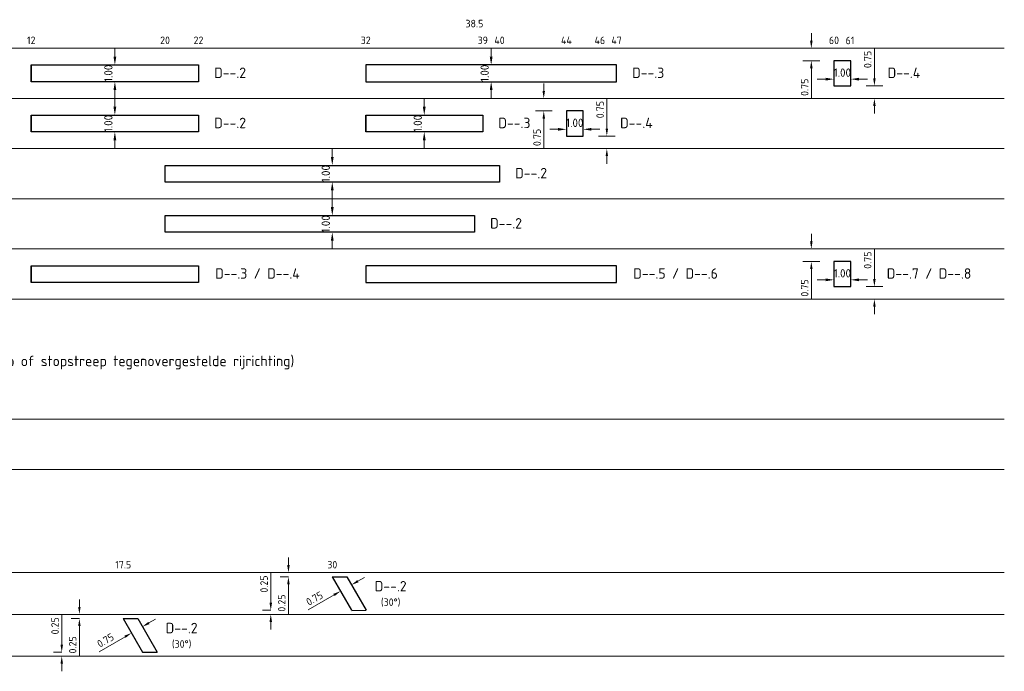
# Model space of a CAD drawing. Header units: metres. Extents: x 196669 to 197684, y 355211 to 356669.
# Tile 17 of 18: x 197625 to 197684, y 355721 to 355760. Entities that reach past the tile are written whole.
import ezdxf

# ---------------------------------------------------------------- set-up
doc = ezdxf.new("R2010")
doc.units = ezdxf.units.M
doc.layers.get('Defpoints').update_dxf_attribs({"color": 151})
for name, color, linetype, lineweight in [('N-WE-VW-M', 7, 'Continuous', 18), ('N-WE-VW-VRI-DETECTIETABEL-G', 7, 'Continuous', 18), ('N-WE-VW-VRI_DETECTIELUS-G', 3, 'Continuous', 30), ('X-XX-AL-AANPIJLING-T25', 7, 'Continuous', 25), ('X-XX-AL-T18', 7, 'Continuous', 13)]:
    doc.layers.add(name, color=color, linetype=linetype, lineweight=lineweight)
doc.styles.add('NLCS-ISO-M200-T25', font='NLCS-ISO.ttf', dxfattribs={"height": 0.5})
doc.styles.add('NLCS-ISO-M250-T18', font='NLCS-ISO.ttf', dxfattribs={"height": 0.45})
doc.styles.add('NLCS-ISO-M250-T25', font='NLCS-ISO.ttf', dxfattribs={"height": 0.625})
doc.dimstyles.new('NLCS-M200-T25-PIJL_L2_H1', dxfattribs={"dimscale": 0.2, "dimtxt": 2.5, "dimasz": 2.5, "dimexe": 2, "dimexo": 2, "dimgap": 0.7, "dimtad": 1, "dimzin": 0, "dimdsep": 46, "dimtxsty": 'NLCS-ISO-M200-T25', "dimcen": 0, "dimdle": 2, "dimclrd": 256, "dimclre": 256, "dimclrt": 256, "dimadec": 1, "dimazin": 0, "dimtfac": 1, "dimtdec": 3, "dimtofl": 0, "dimtmove": 0, "dimatfit": 3, "dimfxl": 2, "dimfxlon": 1, "dimtfillclr": 256, "dimtolj": 1, "dimtzin": 0, "dimlwd": -1, "dimlwe": -1, "dimarcsym": 0})
doc.dimstyles.new('NLCS-M250-T18-PIJL_L2_H1', dxfattribs={"dimscale": 0.25, "dimtxt": 2.5, "dimasz": 1.8, "dimexe": 2, "dimexo": 2, "dimgap": 0.7, "dimtad": 1, "dimzin": 0, "dimdsep": 46, "dimtxsty": 'NLCS-ISO-M250-T18', "dimcen": 0, "dimdle": 2, "dimclrd": 256, "dimclre": 256, "dimclrt": 256, "dimadec": 1, "dimazin": 0, "dimtfac": 1, "dimtdec": 3, "dimtofl": 0, "dimtmove": 0, "dimatfit": 3, "dimfxl": 2, "dimfxlon": 1, "dimtfillclr": 256, "dimtolj": 1, "dimtzin": 0, "dimlwd": -1, "dimlwe": -1, "dimarcsym": 0})

# ---------------------------------------------------------------- blocks, each defined once
blk = doc.blocks.new('*D77')
at = {"layer": 'Defpoints', "color": 0, "transparency": 16777216}
for p in [(197630.963, 355753.818), (197630.981, 355753.818), (197630.981, 355752.818)]:
    blk.add_point(p, dxfattribs=at)
at = {"layer": 'N-WE-VW-M', "transparency": 16777216}
for p, q in [((197630.963, 355754.318), (197630.963, 355754.818)), ((197630.963, 355753.818), (197630.563, 355753.818)), ((197630.963, 355752.818), (197630.563, 355752.818)), ((197630.963, 355752.318), (197630.963, 355751.818))]:
    blk.add_line(p, q, dxfattribs=at)
for points in [[(197630.88, 355754.318), (197631.047, 355754.318), (197630.963, 355753.818)], [(197630.88, 355752.318), (197631.047, 355752.318), (197630.963, 355752.818)]]:
    blk.add_solid(points, dxfattribs=at)
at = {"layer": 'N-WE-VW-M', "transparency": 16777216, "insert": (197630.573, 355753.318), "char_height": 0.5, "attachment_point": 5, "rotation": 90, "style": 'NLCS-ISO-M200-T25'}
blk.add_mtext('\\A1;1.00', dxfattribs=at)
blk = doc.blocks.new('*D78')
at = {"layer": 'Defpoints', "color": 0, "transparency": 16777216}
for p in [(197649.463, 355753.818), (197649.481, 355753.818), (197649.481, 355752.818)]:
    blk.add_point(p, dxfattribs=at)
at = {"layer": 'N-WE-VW-M', "transparency": 16777216}
for p, q in [((197649.463, 355754.318), (197649.463, 355754.818)), ((197649.463, 355753.818), (197649.063, 355753.818)), ((197649.463, 355752.818), (197649.063, 355752.818)), ((197649.463, 355752.318), (197649.463, 355751.818))]:
    blk.add_line(p, q, dxfattribs=at)
for points in [[(197649.38, 355754.318), (197649.547, 355754.318), (197649.463, 355753.818)], [(197649.38, 355752.318), (197649.547, 355752.318), (197649.463, 355752.818)]]:
    blk.add_solid(points, dxfattribs=at)
at = {"layer": 'N-WE-VW-M', "transparency": 16777216, "insert": (197649.073, 355753.318), "char_height": 0.5, "attachment_point": 5, "rotation": 90, "style": 'NLCS-ISO-M200-T25'}
blk.add_mtext('\\A1;1.00', dxfattribs=at)
blk = doc.blocks.new('*D67')
at = {"layer": 'Defpoints', "color": 0, "transparency": 16777216}
for p in [(197661.419, 355752.568), (197660.38, 355751.818), (197661.419, 355751.818)]:
    blk.add_point(p, dxfattribs=at)
at = {"layer": 'N-WE-VW-M', "transparency": 16777216}
for p, q in [((197660.38, 355753.018), (197660.38, 355754.819)), ((197660.88, 355752.568), (197659.88, 355752.568)), ((197660.88, 355751.818), (197659.88, 355751.818)), ((197660.38, 355751.368), (197660.38, 355750.918))]:
    blk.add_line(p, q, dxfattribs=at)
for points in [[(197660.305, 355753.018), (197660.455, 355753.018), (197660.38, 355752.568)], [(197660.305, 355751.368), (197660.455, 355751.368), (197660.38, 355751.818)]]:
    blk.add_solid(points, dxfattribs=at)
at = {"layer": 'N-WE-VW-M', "transparency": 16777216, "insert": (197659.98, 355754.149), "char_height": 0.45, "attachment_point": 5, "rotation": 90, "style": 'NLCS-ISO-M250-T18'}
blk.add_mtext('\\A1;0.75', dxfattribs=at)
blk = doc.blocks.new('*D68')
at = {"layer": 'Defpoints', "color": 0, "transparency": 16777216}
for p in [(197655.57, 355754.818), (197656.609, 355754.818), (197655.57, 355754.068)]:
    blk.add_point(p, dxfattribs=at)
at = {"layer": 'N-WE-VW-M', "transparency": 16777216}
for p, q in [((197656.609, 355755.268), (197656.609, 355755.718)), ((197656.109, 355754.818), (197657.109, 355754.818)), ((197656.109, 355754.068), (197657.109, 355754.068)), ((197656.609, 355753.618), (197656.609, 355751.817))]:
    blk.add_line(p, q, dxfattribs=at)
for points in [[(197656.534, 355755.268), (197656.684, 355755.268), (197656.609, 355754.818)], [(197656.534, 355753.618), (197656.684, 355753.618), (197656.609, 355754.068)]]:
    blk.add_solid(points, dxfattribs=at)
at = {"layer": 'N-WE-VW-M', "transparency": 16777216, "insert": (197656.209, 355752.487), "char_height": 0.45, "attachment_point": 5, "rotation": 90, "style": 'NLCS-ISO-M250-T18'}
blk.add_mtext('\\A1;0.75', dxfattribs=at)
blk = doc.blocks.new('*D74')
at = {"layer": 'Defpoints', "color": 0, "transparency": 16777216}
for p in [(197657.963, 355752.954), (197658.963, 355752.972), (197658.963, 355752.954)]:
    blk.add_point(p, dxfattribs=at)
at = {"layer": 'N-WE-VW-M', "transparency": 16777216}
for p, q in [((197657.963, 355752.972), (197657.963, 355753.372)), ((197658.963, 355752.972), (197658.963, 355753.372)), ((197657.463, 355752.972), (197656.963, 355752.972)), ((197659.463, 355752.972), (197659.963, 355752.972))]:
    blk.add_line(p, q, dxfattribs=at)
for points in [[(197657.463, 355753.055), (197657.463, 355752.888), (197657.963, 355752.972)], [(197659.463, 355753.055), (197659.463, 355752.888), (197658.963, 355752.972)]]:
    blk.add_solid(points, dxfattribs=at)
at = {"layer": 'N-WE-VW-M', "transparency": 16777216, "insert": (197658.463, 355753.362), "char_height": 0.5, "attachment_point": 5, "style": 'NLCS-ISO-M200-T25'}
blk.add_mtext('\\A1;1.00', dxfattribs=at)
blk = doc.blocks.new('*D90')
at = {"layer": 'Defpoints', "color": 0, "transparency": 16777216}
for p in [(197640.286, 355724.217), (197640.341, 355724.217), (197640.341, 355723.967)]:
    blk.add_point(p, dxfattribs=at)
at = {"layer": 'N-WE-VW-M', "transparency": 16777216}
for p, q in [((197640.286, 355724.667), (197640.286, 355726.457)), ((197640.286, 355724.217), (197639.786, 355724.217)), ((197640.286, 355723.967), (197639.786, 355723.967)), ((197640.286, 355723.517), (197640.286, 355723.067))]:
    blk.add_line(p, q, dxfattribs=at)
for points in [[(197640.211, 355724.667), (197640.361, 355724.667), (197640.286, 355724.217)], [(197640.211, 355723.517), (197640.361, 355723.517), (197640.286, 355723.967)]]:
    blk.add_solid(points, dxfattribs=at)
at = {"layer": 'N-WE-VW-M', "transparency": 16777216, "insert": (197639.886, 355725.787), "char_height": 0.45, "attachment_point": 5, "rotation": 90, "style": 'NLCS-ISO-M250-T18', "bg_fill": 3, "box_fill_scale": 1.1, "bg_fill_color": 256, "bg_fill_true_color": 13158600, "bg_fill_transparency": 0}
blk.add_mtext('\\A1;0.25', dxfattribs=at)
blk = doc.blocks.new('*D91')
at = {"layer": 'Defpoints', "color": 0, "transparency": 16777216}
for p in [(197641.341, 355726.467), (197641.341, 355726.467), (197641.341, 355726.217)]:
    blk.add_point(p, dxfattribs=at)
at = {"layer": 'N-WE-VW-M', "transparency": 16777216}
for p, q in [((197641.341, 355726.917), (197641.341, 355727.367)), ((197641.341, 355726.467), (197640.841, 355726.467)), ((197641.341, 355726.217), (197640.841, 355726.217)), ((197641.341, 355725.767), (197641.341, 355723.977))]:
    blk.add_line(p, q, dxfattribs=at)
for points in [[(197641.266, 355726.917), (197641.416, 355726.917), (197641.341, 355726.467)], [(197641.266, 355725.767), (197641.416, 355725.767), (197641.341, 355726.217)]]:
    blk.add_solid(points, dxfattribs=at)
at = {"layer": 'N-WE-VW-M', "transparency": 16777216, "insert": (197640.941, 355724.647), "char_height": 0.45, "attachment_point": 5, "rotation": 90, "style": 'NLCS-ISO-M250-T18', "bg_fill": 3, "box_fill_scale": 1.1, "bg_fill_color": 256, "bg_fill_true_color": 13158600, "bg_fill_transparency": 0}
blk.add_mtext('\\A1;0.25', dxfattribs=at)
blk = doc.blocks.new('*D92')
at = {"layer": 'Defpoints', "color": 0, "transparency": 16777216}
for p in [(197644.323, 355725.594), (197644.972, 355725.969), (197644.459, 355725.358)]:
    blk.add_point(p, dxfattribs=at)
at = {"layer": 'N-WE-VW-M', "transparency": 16777216}
for p, q in [((197645.499, 355725.958), (197645.888, 355726.183)), ((197645.109, 355725.733), (197645.359, 355725.3)), ((197644.07, 355725.133), (197642.519, 355724.238)), ((197644.459, 355725.358), (197644.709, 355724.925))]:
    blk.add_line(p, q, dxfattribs=at)
for points in [[(197645.461, 355726.023), (197645.536, 355725.893), (197645.109, 355725.733)], [(197644.032, 355725.198), (197644.107, 355725.068), (197644.459, 355725.358)]]:
    blk.add_solid(points, dxfattribs=at)
at = {"layer": 'N-WE-VW-M', "transparency": 16777216, "insert": (197642.9, 355724.92), "char_height": 0.45, "attachment_point": 5, "rotation": 30, "style": 'NLCS-ISO-M250-T18'}
blk.add_mtext('\\A1;0.75', dxfattribs=at)
blk = doc.blocks.new('*D113')
at = {"layer": 'Defpoints', "color": 0, "transparency": 16777216}
for p in [(197630.963, 355756.818), (197630.981, 355756.818), (197630.981, 355755.818)]:
    blk.add_point(p, dxfattribs=at)
at = {"layer": 'N-WE-VW-M', "transparency": 16777216}
for p, q in [((197630.963, 355757.318), (197630.963, 355757.818)), ((197630.963, 355756.818), (197630.563, 355756.818)), ((197630.963, 355755.818), (197630.563, 355755.818)), ((197630.963, 355755.318), (197630.963, 355754.818))]:
    blk.add_line(p, q, dxfattribs=at)
for points in [[(197630.88, 355757.318), (197631.047, 355757.318), (197630.963, 355756.818)], [(197630.88, 355755.318), (197631.047, 355755.318), (197630.963, 355755.818)]]:
    blk.add_solid(points, dxfattribs=at)
at = {"layer": 'N-WE-VW-M', "transparency": 16777216, "insert": (197630.573, 355756.318), "char_height": 0.5, "attachment_point": 5, "rotation": 90, "style": 'NLCS-ISO-M200-T25'}
blk.add_mtext('\\A1;1.00', dxfattribs=at)
blk = doc.blocks.new('*D109')
at = {"layer": 'Defpoints', "color": 0, "transparency": 16777216}
for p in [(197653.463, 355756.818), (197653.465, 355756.818), (197653.463, 355755.818)]:
    blk.add_point(p, dxfattribs=at)
at = {"layer": 'N-WE-VW-M', "transparency": 16777216}
for p, q in [((197653.465, 355757.318), (197653.465, 355757.818)), ((197653.465, 355756.818), (197653.865, 355756.818)), ((197653.465, 355755.818), (197653.865, 355755.818)), ((197653.465, 355755.318), (197653.465, 355754.818))]:
    blk.add_line(p, q, dxfattribs=at)
for points in [[(197653.382, 355757.318), (197653.548, 355757.318), (197653.465, 355756.818)], [(197653.382, 355755.318), (197653.548, 355755.318), (197653.465, 355755.818)]]:
    blk.add_solid(points, dxfattribs=at)
at = {"layer": 'N-WE-VW-M', "transparency": 16777216, "insert": (197653.075, 355756.318), "char_height": 0.5, "attachment_point": 5, "rotation": 90, "style": 'NLCS-ISO-M200-T25'}
blk.add_mtext('\\A1;1.00', dxfattribs=at)
blk = doc.blocks.new('*D110')
at = {"layer": 'Defpoints', "color": 0, "transparency": 16777216}
for p in [(197677.419, 355755.568), (197676.38, 355754.818), (197677.419, 355754.818)]:
    blk.add_point(p, dxfattribs=at)
at = {"layer": 'N-WE-VW-M', "transparency": 16777216}
for p, q in [((197676.38, 355756.018), (197676.38, 355757.819)), ((197676.88, 355755.568), (197675.88, 355755.568)), ((197676.88, 355754.818), (197675.88, 355754.818)), ((197676.38, 355754.368), (197676.38, 355753.918))]:
    blk.add_line(p, q, dxfattribs=at)
for points in [[(197676.305, 355756.018), (197676.455, 355756.018), (197676.38, 355755.568)], [(197676.305, 355754.368), (197676.455, 355754.368), (197676.38, 355754.818)]]:
    blk.add_solid(points, dxfattribs=at)
at = {"layer": 'N-WE-VW-M', "transparency": 16777216, "insert": (197675.98, 355757.149), "char_height": 0.45, "attachment_point": 5, "rotation": 90, "style": 'NLCS-ISO-M250-T18'}
blk.add_mtext('\\A1;0.75', dxfattribs=at)
blk = doc.blocks.new('*D111')
at = {"layer": 'Defpoints', "color": 0, "transparency": 16777216}
for p in [(197671.57, 355757.818), (197672.609, 355757.818), (197671.57, 355757.068)]:
    blk.add_point(p, dxfattribs=at)
at = {"layer": 'N-WE-VW-M', "transparency": 16777216}
for p, q in [((197672.609, 355758.268), (197672.609, 355758.718)), ((197672.109, 355757.818), (197673.109, 355757.818)), ((197672.109, 355757.068), (197673.109, 355757.068)), ((197672.609, 355756.618), (197672.609, 355754.817))]:
    blk.add_line(p, q, dxfattribs=at)
for points in [[(197672.534, 355758.268), (197672.684, 355758.268), (197672.609, 355757.818)], [(197672.534, 355756.618), (197672.684, 355756.618), (197672.609, 355757.068)]]:
    blk.add_solid(points, dxfattribs=at)
at = {"layer": 'N-WE-VW-M', "transparency": 16777216, "insert": (197672.209, 355755.487), "char_height": 0.45, "attachment_point": 5, "rotation": 90, "style": 'NLCS-ISO-M250-T18'}
blk.add_mtext('\\A1;0.75', dxfattribs=at)
blk = doc.blocks.new('*D114')
at = {"layer": 'Defpoints', "color": 0, "transparency": 16777216}
for p in [(197673.963, 355755.954), (197674.963, 355755.972), (197674.963, 355755.954)]:
    blk.add_point(p, dxfattribs=at)
at = {"layer": 'N-WE-VW-M', "transparency": 16777216}
for p, q in [((197673.963, 355755.972), (197673.963, 355756.372)), ((197674.963, 355755.972), (197674.963, 355756.372)), ((197673.463, 355755.972), (197672.963, 355755.972)), ((197675.463, 355755.972), (197675.963, 355755.972))]:
    blk.add_line(p, q, dxfattribs=at)
for points in [[(197673.463, 355756.055), (197673.463, 355755.888), (197673.963, 355755.972)], [(197675.463, 355756.055), (197675.463, 355755.888), (197674.963, 355755.972)]]:
    blk.add_solid(points, dxfattribs=at)
at = {"layer": 'N-WE-VW-M', "transparency": 16777216, "insert": (197674.463, 355756.362), "char_height": 0.5, "attachment_point": 5, "style": 'NLCS-ISO-M200-T25'}
blk.add_mtext('\\A1;1.00', dxfattribs=at)
blk = doc.blocks.new('*D838')
at = {"layer": 'Defpoints', "color": 0, "transparency": 16777216}
for p in [(197677.419, 355743.568), (197676.38, 355742.818), (197677.419, 355742.818)]:
    blk.add_point(p, dxfattribs=at)
at = {"layer": 'N-WE-VW-M', "transparency": 16777216}
for p, q in [((197676.38, 355744.018), (197676.38, 355745.819)), ((197676.88, 355743.568), (197675.88, 355743.568)), ((197676.88, 355742.818), (197675.88, 355742.818)), ((197676.38, 355742.368), (197676.38, 355741.918))]:
    blk.add_line(p, q, dxfattribs=at)
for points in [[(197676.305, 355744.018), (197676.455, 355744.018), (197676.38, 355743.568)], [(197676.305, 355742.368), (197676.455, 355742.368), (197676.38, 355742.818)]]:
    blk.add_solid(points, dxfattribs=at)
at = {"layer": 'N-WE-VW-M', "transparency": 16777216, "insert": (197675.98, 355745.149), "char_height": 0.45, "attachment_point": 5, "rotation": 90, "style": 'NLCS-ISO-M250-T18'}
blk.add_mtext('\\A1;0.75', dxfattribs=at)
blk = doc.blocks.new('*D839')
at = {"layer": 'Defpoints', "color": 0, "transparency": 16777216}
for p in [(197671.57, 355745.818), (197672.609, 355745.818), (197671.57, 355745.068)]:
    blk.add_point(p, dxfattribs=at)
at = {"layer": 'N-WE-VW-M', "transparency": 16777216}
for p, q in [((197672.609, 355746.268), (197672.609, 355746.718)), ((197672.109, 355745.818), (197673.109, 355745.818)), ((197672.109, 355745.068), (197673.109, 355745.068)), ((197672.609, 355744.618), (197672.609, 355742.817))]:
    blk.add_line(p, q, dxfattribs=at)
for points in [[(197672.534, 355746.268), (197672.684, 355746.268), (197672.609, 355745.818)], [(197672.534, 355744.618), (197672.684, 355744.618), (197672.609, 355745.068)]]:
    blk.add_solid(points, dxfattribs=at)
at = {"layer": 'N-WE-VW-M', "transparency": 16777216, "insert": (197672.209, 355743.487), "char_height": 0.45, "attachment_point": 5, "rotation": 90, "style": 'NLCS-ISO-M250-T18'}
blk.add_mtext('\\A1;0.75', dxfattribs=at)
blk = doc.blocks.new('*D841')
at = {"layer": 'Defpoints', "color": 0, "transparency": 16777216}
for p in [(197673.963, 355743.954), (197674.963, 355743.972), (197674.963, 355743.954)]:
    blk.add_point(p, dxfattribs=at)
at = {"layer": 'N-WE-VW-M', "transparency": 16777216}
for p, q in [((197673.463, 355743.972), (197672.963, 355743.972)), ((197673.963, 355743.972), (197673.963, 355744.372)), ((197674.963, 355743.972), (197674.963, 355744.372)), ((197675.463, 355743.972), (197675.963, 355743.972))]:
    blk.add_line(p, q, dxfattribs=at)
for points in [[(197673.463, 355744.055), (197673.463, 355743.888), (197673.963, 355743.972)], [(197675.463, 355744.055), (197675.463, 355743.888), (197674.963, 355743.972)]]:
    blk.add_solid(points, dxfattribs=at)
at = {"layer": 'N-WE-VW-M', "transparency": 16777216, "insert": (197674.463, 355744.362), "char_height": 0.5, "attachment_point": 5, "style": 'NLCS-ISO-M200-T25'}
blk.add_mtext('\\A1;1.00', dxfattribs=at)
blk = doc.blocks.new('*D847')
at = {"layer": 'Defpoints', "color": 0, "transparency": 16777216}
for p in [(197643.963, 355750.818), (197643.981, 355750.818), (197643.981, 355749.818)]:
    blk.add_point(p, dxfattribs=at)
at = {"layer": 'N-WE-VW-M', "transparency": 16777216}
for p, q in [((197643.963, 355751.318), (197643.963, 355751.818)), ((197643.963, 355750.818), (197643.563, 355750.818)), ((197643.963, 355749.818), (197643.563, 355749.818)), ((197643.963, 355749.318), (197643.963, 355748.818))]:
    blk.add_line(p, q, dxfattribs=at)
for points in [[(197643.88, 355751.318), (197644.047, 355751.318), (197643.963, 355750.818)], [(197643.88, 355749.318), (197644.047, 355749.318), (197643.963, 355749.818)]]:
    blk.add_solid(points, dxfattribs=at)
at = {"layer": 'N-WE-VW-M', "transparency": 16777216, "insert": (197643.573, 355750.318), "char_height": 0.5, "attachment_point": 5, "rotation": 90, "style": 'NLCS-ISO-M200-T25'}
blk.add_mtext('\\A1;1.00', dxfattribs=at)
blk = doc.blocks.new('*D858')
at = {"layer": 'Defpoints', "color": 0, "transparency": 16777216}
for p in [(197627.786, 355721.717), (197627.841, 355721.717), (197627.841, 355721.467)]:
    blk.add_point(p, dxfattribs=at)
at = {"layer": 'N-WE-VW-M', "transparency": 16777216}
for p, q in [((197627.786, 355722.167), (197627.786, 355723.957)), ((197627.786, 355721.717), (197627.286, 355721.717)), ((197627.786, 355721.467), (197627.286, 355721.467)), ((197627.786, 355721.017), (197627.786, 355720.567))]:
    blk.add_line(p, q, dxfattribs=at)
for points in [[(197627.711, 355722.167), (197627.861, 355722.167), (197627.786, 355721.717)], [(197627.711, 355721.017), (197627.861, 355721.017), (197627.786, 355721.467)]]:
    blk.add_solid(points, dxfattribs=at)
at = {"layer": 'N-WE-VW-M', "transparency": 16777216, "insert": (197627.386, 355723.287), "char_height": 0.45, "attachment_point": 5, "rotation": 90, "style": 'NLCS-ISO-M250-T18', "bg_fill": 3, "box_fill_scale": 1.1, "bg_fill_color": 256, "bg_fill_true_color": 13158600, "bg_fill_transparency": 0}
blk.add_mtext('\\A1;0.25', dxfattribs=at)
blk = doc.blocks.new('*D859')
at = {"layer": 'Defpoints', "color": 0, "transparency": 16777216}
for p in [(197628.841, 355723.967), (197628.841, 355723.967), (197628.841, 355723.717)]:
    blk.add_point(p, dxfattribs=at)
at = {"layer": 'N-WE-VW-M', "transparency": 16777216}
for p, q in [((197628.841, 355724.417), (197628.841, 355724.867)), ((197628.841, 355723.967), (197628.341, 355723.967)), ((197628.841, 355723.717), (197628.341, 355723.717)), ((197628.841, 355723.267), (197628.841, 355721.477))]:
    blk.add_line(p, q, dxfattribs=at)
for points in [[(197628.766, 355724.417), (197628.916, 355724.417), (197628.841, 355723.967)], [(197628.766, 355723.267), (197628.916, 355723.267), (197628.841, 355723.717)]]:
    blk.add_solid(points, dxfattribs=at)
at = {"layer": 'N-WE-VW-M', "transparency": 16777216, "insert": (197628.441, 355722.147), "char_height": 0.45, "attachment_point": 5, "rotation": 90, "style": 'NLCS-ISO-M250-T18', "bg_fill": 3, "box_fill_scale": 1.1, "bg_fill_color": 256, "bg_fill_true_color": 13158600, "bg_fill_transparency": 0}
blk.add_mtext('\\A1;0.25', dxfattribs=at)
blk = doc.blocks.new('*D860')
at = {"layer": 'Defpoints', "color": 0, "transparency": 16777216}
for p in [(197632.472, 355723.469), (197631.823, 355723.094), (197631.959, 355722.858)]:
    blk.add_point(p, dxfattribs=at)
at = {"layer": 'N-WE-VW-M', "transparency": 16777216}
for p, q in [((197632.609, 355723.233), (197632.859, 355722.8)), ((197632.999, 355723.458), (197633.388, 355723.683)), ((197631.57, 355722.633), (197630.019, 355721.738)), ((197631.959, 355722.858), (197632.209, 355722.425))]:
    blk.add_line(p, q, dxfattribs=at)
for points in [[(197632.961, 355723.523), (197633.036, 355723.393), (197632.609, 355723.233)], [(197631.532, 355722.698), (197631.607, 355722.568), (197631.959, 355722.858)]]:
    blk.add_solid(points, dxfattribs=at)
at = {"layer": 'N-WE-VW-M', "transparency": 16777216, "insert": (197630.4, 355722.42), "char_height": 0.45, "attachment_point": 5, "rotation": 30, "style": 'NLCS-ISO-M250-T18'}
blk.add_mtext('\\A1;0.75', dxfattribs=at)
blk = doc.blocks.new('*D866')
at = {"layer": 'Defpoints', "color": 0, "transparency": 16777216}
for p in [(197643.963, 355747.818), (197643.981, 355747.818), (197643.981, 355746.818)]:
    blk.add_point(p, dxfattribs=at)
at = {"layer": 'N-WE-VW-M', "transparency": 16777216}
for p, q in [((197643.963, 355748.318), (197643.963, 355748.818)), ((197643.963, 355747.818), (197643.563, 355747.818)), ((197643.963, 355746.818), (197643.563, 355746.818)), ((197643.963, 355746.318), (197643.963, 355745.818))]:
    blk.add_line(p, q, dxfattribs=at)
for points in [[(197643.88, 355748.318), (197644.047, 355748.318), (197643.963, 355747.818)], [(197643.88, 355746.318), (197644.047, 355746.318), (197643.963, 355746.818)]]:
    blk.add_solid(points, dxfattribs=at)
at = {"layer": 'N-WE-VW-M', "transparency": 16777216, "insert": (197643.573, 355747.318), "char_height": 0.5, "attachment_point": 5, "rotation": 90, "style": 'NLCS-ISO-M200-T25'}
blk.add_mtext('\\A1;1.00', dxfattribs=at)

msp = doc.modelspace()

# ---------------------------------------------------------------- linework, layer by layer
at = {"layer": 'N-WE-VW-VRI-DETECTIETABEL-G', "flags": 128}
for points in [[(197593.883, 355757.818), (197684.148, 355757.818)], [(197593.883, 355754.818), (197684.148, 355754.818)], [(197593.883, 355751.818), (197684.148, 355751.818)], [(197593.883, 355748.818), (197684.148, 355748.818)], [(197593.883, 355745.818), (197684.148, 355745.818)], [(197593.883, 355742.818), (197684.148, 355742.818)], [(197593.883, 355735.643), (197684.148, 355735.643)], [(197593.883, 355732.643), (197684.148, 355732.643)], [(197593.883, 355726.467), (197684.148, 355726.467)], [(197593.883, 355723.967), (197684.148, 355723.967)], [(197593.883, 355721.467), (197684.148, 355721.467)]]:
    msp.add_lwpolyline(points, dxfattribs=at)
at = {"layer": 'N-WE-VW-VRI_DETECTIELUS-G', "ltscale": 1000}
for p, q in [((197625.963, 355756.818), (197625.963, 355755.818)), ((197660.963, 355756.818), (197645.963, 355756.818)), ((197645.963, 355756.818), (197645.963, 355755.818)), ((197660.963, 355755.818), (197660.963, 355756.818)), ((197673.963, 355756.818), (197673.963, 355755.818)), ((197645.963, 355755.818), (197660.963, 355755.818)), ((197625.963, 355753.818), (197625.963, 355752.818)), ((197645.963, 355753.818), (197645.963, 355752.818)), ((197657.963, 355753.818), (197657.963, 355752.818)), ((197625.963, 355744.818), (197625.963, 355743.818)), ((197660.963, 355744.818), (197645.963, 355744.818)), ((197645.963, 355744.818), (197645.963, 355743.818)), ((197660.963, 355743.818), (197660.963, 355744.818)), ((197673.963, 355744.818), (197673.963, 355743.818)), ((197645.963, 355743.818), (197660.963, 355743.818)), ((197643.963, 355726.217), (197645.118, 355724.217)), ((197644.829, 355726.217), (197645.984, 355724.217)), ((197631.463, 355723.717), (197632.618, 355721.717)), ((197632.329, 355723.717), (197633.484, 355721.717))]:
    msp.add_line(p, q, dxfattribs=at)
for points in [[(197635.963, 355755.818), (197625.963, 355755.818), (197625.963, 355756.818), (197635.963, 355756.818)], [(197674.963, 355757.068), (197673.963, 355757.068), (197673.963, 355755.568), (197674.963, 355755.568)], [(197658.963, 355754.068), (197657.963, 355754.068), (197657.963, 355752.568), (197658.963, 355752.568)], [(197635.963, 355752.818), (197625.963, 355752.818), (197625.963, 355753.818), (197635.963, 355753.818)], [(197652.963, 355752.818), (197645.963, 355752.818), (197645.963, 355753.818), (197652.963, 355753.818)], [(197653.963, 355749.818), (197633.963, 355749.818), (197633.963, 355750.818), (197653.963, 355750.818)], [(197652.463, 355746.818), (197633.963, 355746.818), (197633.963, 355747.818), (197652.463, 355747.818)], [(197674.963, 355745.068), (197673.963, 355745.068), (197673.963, 355743.568), (197674.963, 355743.568)], [(197635.963, 355743.818), (197625.963, 355743.818), (197625.963, 355744.818), (197635.963, 355744.818)]]:
    msp.add_lwpolyline(points, close=True, dxfattribs=at)
at = {"layer": 'N-WE-VW-VRI_DETECTIELUS-G', "ltscale": 1000, "flags": 128}
for points in [[(197643.963, 355726.217), (197644.829, 355726.217)], [(197645.123, 355724.208), (197645.984, 355724.217)], [(197631.463, 355723.717), (197632.329, 355723.717)], [(197632.623, 355721.708), (197633.484, 355721.717)]]:
    msp.add_lwpolyline(points, dxfattribs=at)

# ---------------------------------------------------------------- texts
at = {"layer": 'X-XX-AL-AANPIJLING-T25', "style": 'NLCS-ISO-M250-T25'}
msp.add_text('meetlijn (na stopstreep of stopstreep tegenovergestelde rijrichting)', height=0.625, rotation=0.00004, dxfattribs=at).set_placement((197616.393, 355738.81))
at = {"layer": 'X-XX-AL-AANPIJLING-T25', "char_height": 0.625, "attachment_point": 1, "style": 'NLCS-ISO-M250-T25'}
for s, width, insert in [('\\pxqc;D--.2', 3.51475, (197636.096, 355756.665)), ('\\pxqc;D--.3', 3.51475, (197661.096, 355756.665)), ('\\pxqc;D--.4', 3.51475, (197676.39, 355756.665)), ('\\pxqc;D--.2', 3.51475, (197636.096, 355753.665)), ('\\pxqc;D--.3', 3.51475, (197653.096, 355753.665)), ('\\pxqc;D--.4', 3.51475, (197660.39, 355753.665)), ('\\pxqc;D--.2', 3.51475, (197654.096, 355750.665)), ('\\pxqc;D--.2', 3.51475, (197652.596, 355747.665)), ('\\pxqc;D--.2\\P{\\H0.72x;(30°)}', 2.0018, (197646.454, 355725.967)), ('\\pxqc;D--.2\\P{\\H0.72x;(30°)}', 2.0018, (197633.954, 355723.467))]:
    msp.add_mtext_dynamic_manual_height_columns(s, width=width, gutter_width=2.25, heights=[0], dxfattribs=dict(at, insert=insert))
at = {"layer": 'X-XX-AL-AANPIJLING-T25', "char_height": 0.625, "attachment_point": 1, "rotation": 360, "style": 'NLCS-ISO-M250-T25'}
for s, insert in [('\\pxqc;D--.3 / D--.4', (197636.718, 355744.665)), ('\\pxqc;D--.5 / D--.6', (197661.718, 355744.665)), ('\\pxqc;D--.7 / D--.8', (197676.875, 355744.665))]:
    msp.add_mtext_dynamic_manual_height_columns(s, width=5.54453, gutter_width=2.25, heights=[0], dxfattribs=dict(at, insert=insert))
at = {"layer": 'X-XX-AL-T18', "char_height": 0.45, "width": 1.24987, "attachment_point": 8, "rotation": 0.00004, "style": 'NLCS-ISO-M250-T18'}
for s, insert in [('\\pxqc;38.5', (197652.463, 355759.068)), ('12', (197625.963, 355758.068)), ('20', (197633.963, 355758.068)), ('\\pxqc;22', (197635.963, 355758.068)), ('\\pxqc;32', (197645.963, 355758.068)), ('\\pxqc;39', (197652.963, 355758.068)), ('\\pxqc;40', (197653.963, 355758.068)), ('\\pxqc;44', (197657.963, 355758.068)), ('\\pxqc;46', (197659.963, 355758.068)), ('\\pxqc;47', (197660.963, 355758.068)), ('\\pxqc;60', (197673.963, 355758.068)), ('\\pxqc;61', (197674.921, 355758.059)), ('\\pxqc;17.5', (197631.463, 355726.717)), ('\\pxqc;30', (197643.963, 355726.717))]:
    msp.add_mtext(s, dxfattribs=dict(at, insert=insert))

# ---------------------------------------------------------------- dimensions: what is measured, and where the dimension line sits
at = {"layer": 'N-WE-VW-M'}
for base, p1, p2, angle, dimstyle, picture, middle, dimtype in [((197672.609, 355757.818), (197671.57, 355757.068), (197671.57, 355757.818), 90, 'NLCS-M250-T18-PIJL_L2_H1', '*D111', (197672.609, 355755.487), 160), ((197630.963, 355756.818), (197630.981, 355755.818), (197630.981, 355756.818), 90, 'NLCS-M200-T25-PIJL_L2_H1', '*D113', (197630.963, 355756.318), 161), ((197653.465, 355756.818), (197653.463, 355755.818), (197653.463, 355756.818), 90, 'NLCS-M200-T25-PIJL_L2_H1', '*D109', (197653.465, 355756.318), 161), ((197676.38, 355754.818), (197677.419, 355755.568), (197677.419, 355754.818), 270, 'NLCS-M250-T18-PIJL_L2_H1', '*D110', (197676.38, 355757.149), 160), ((197674.963, 355755.972), (197673.963, 355755.954), (197674.963, 355755.954), 360, 'NLCS-M200-T25-PIJL_L2_H1', '*D114', (197674.463, 355755.972), 161), ((197656.609, 355754.818), (197655.57, 355754.068), (197655.57, 355754.818), 90, 'NLCS-M250-T18-PIJL_L2_H1', '*D68', (197656.609, 355752.487), 160), ((197630.963, 355753.818), (197630.981, 355752.818), (197630.981, 355753.818), 90, 'NLCS-M200-T25-PIJL_L2_H1', '*D77', (197630.963, 355753.318), 161), ((197649.463, 355753.818), (197649.481, 355752.818), (197649.481, 355753.818), 90, 'NLCS-M200-T25-PIJL_L2_H1', '*D78', (197649.463, 355753.318), 161), ((197660.38, 355751.818), (197661.419, 355752.568), (197661.419, 355751.818), 270, 'NLCS-M250-T18-PIJL_L2_H1', '*D67', (197660.38, 355754.149), 160), ((197658.963, 355752.972), (197657.963, 355752.954), (197658.963, 355752.954), 360, 'NLCS-M200-T25-PIJL_L2_H1', '*D74', (197658.463, 355752.972), 161), ((197643.963, 355750.818), (197643.981, 355749.818), (197643.981, 355750.818), 90, 'NLCS-M200-T25-PIJL_L2_H1', '*D847', (197643.963, 355750.318), 161), ((197643.963, 355747.818), (197643.981, 355746.818), (197643.981, 355747.818), 90, 'NLCS-M200-T25-PIJL_L2_H1', '*D866', (197643.963, 355747.318), 161), ((197672.609, 355745.818), (197671.57, 355745.068), (197671.57, 355745.818), 90, 'NLCS-M250-T18-PIJL_L2_H1', '*D839', (197672.609, 355743.487), 160), ((197676.38, 355742.818), (197677.419, 355743.568), (197677.419, 355742.818), 270, 'NLCS-M250-T18-PIJL_L2_H1', '*D838', (197676.38, 355745.149), 160), ((197674.963, 355743.972), (197673.963, 355743.954), (197674.963, 355743.954), 0, 'NLCS-M200-T25-PIJL_L2_H1', '*D841', (197674.463, 355743.972), 161), ((197644.459, 355725.358), (197644.972, 355725.969), (197644.323, 355725.594), 210, 'NLCS-M250-T18-PIJL_L2_H1', '*D92', (197643.1, 355724.573), 161), ((197631.959, 355722.858), (197632.472, 355723.469), (197631.823, 355723.094), 210, 'NLCS-M250-T18-PIJL_L2_H1', '*D860', (197630.6, 355722.073), 161)]:
    dim = msp.add_linear_dim(base=base, p1=p1, p2=p2, angle=angle, dimstyle=dimstyle, dxfattribs=at)
    dim.commit()
    dim.dimension.update_dxf_attribs({"geometry": picture, "text_midpoint": middle, "dimtype": dimtype})

# ---------------------------------------------------------------- next in the draw order: dimensions: what is measured, and where the dimension line sits
for base, p1, p2, picture, middle in [((197640.286, 355724.217), (197640.341, 355723.967), (197640.341, 355724.217), '*D90', (197640.286, 355725.787)), ((197627.786, 355721.717), (197627.841, 355721.467), (197627.841, 355721.717), '*D858', (197627.786, 355723.287))]:
    dim = msp.add_linear_dim(base=base, p1=p1, p2=p2, angle=90, dimstyle='NLCS-M250-T18-PIJL_L2_H1', override={"dimtfill": 1}, dxfattribs=at)
    dim.commit()
    dim.dimension.update_dxf_attribs({"geometry": picture, "text_midpoint": middle, "dimtype": 161})

# ---------------------------------------------------------------- next in the draw order: dimensions: what is measured, and where the dimension line sits
for base, p1, p2, picture, middle in [((197641.341, 355726.467), (197641.341, 355726.217), (197641.341, 355726.467), '*D91', (197641.341, 355724.647)), ((197628.841, 355723.967), (197628.841, 355723.717), (197628.841, 355723.967), '*D859', (197628.841, 355722.147))]:
    dim = msp.add_linear_dim(base=base, p1=p1, p2=p2, angle=90, dimstyle='NLCS-M250-T18-PIJL_L2_H1', override={"dimtfill": 1}, dxfattribs=at)
    dim.commit()
    dim.dimension.update_dxf_attribs({"geometry": picture, "text_midpoint": middle, "dimtype": 161})

doc.saveas('drawing.dxf')
